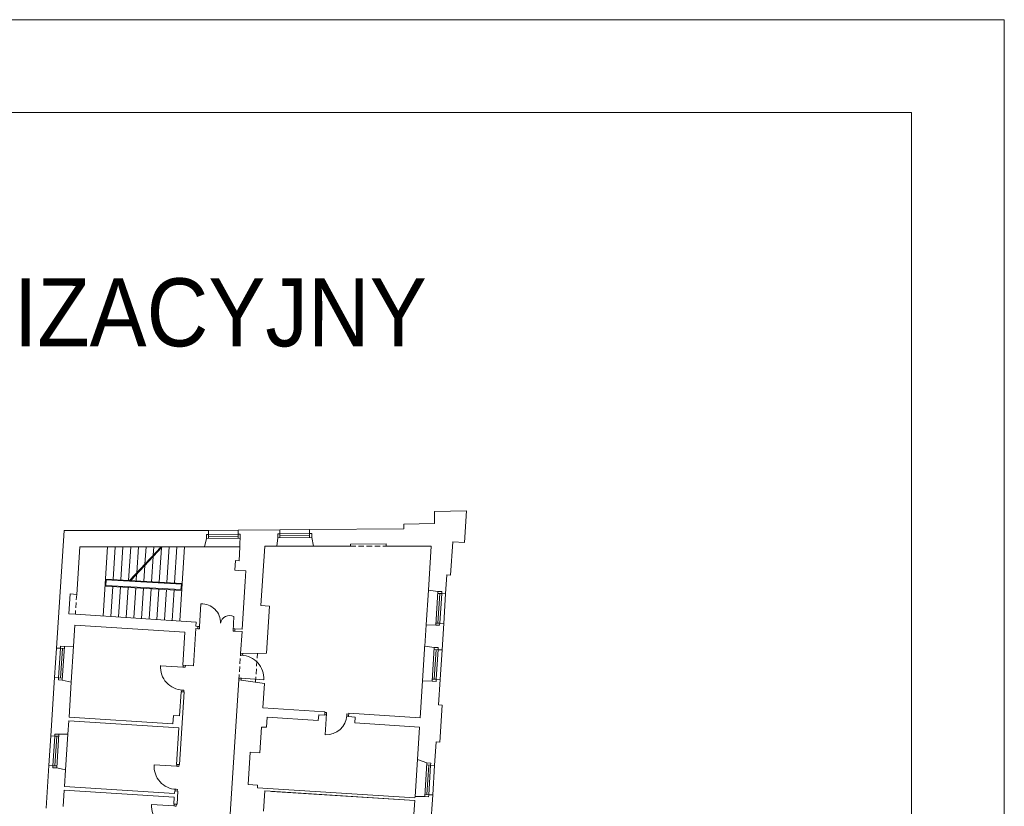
# Model space of a CAD drawing. Header units: centimetres. Extents: x 695802 to 711011, y 25963 to 44188.
# Tile 81 of 157: x 710732 to 710918, y 33213 to 33362. Entities that reach past the tile are written whole.
import ezdxf

# ---------------------------------------------------------------- set-up
doc = ezdxf.new("R2010")
doc.units = ezdxf.units.CM
doc.linetypes.add('DASHED', pattern=[19.05, 12.7, -6.35])
for name, color, linetype, lineweight in [('Drzwi i okna', 51, 'Continuous', 9), ('Opis', 102, 'Continuous', 9), ('Przekrojowa', 253, 'Continuous', 25), ('Ramka', 255, 'Continuous', 9), ('Widokowa', 140, 'Continuous', 9)]:
    doc.layers.add(name, color=color, linetype=linetype, lineweight=lineweight)
doc.layers.add('Obrys powierzchni', color=50, linetype='Continuous', lineweight=9, plot=False)
doc.styles.add('ARIELCE', font='arial.ttf', dxfattribs={"width": 0.9})

# ---------------------------------------------------------------- blocks, each defined once
blk = doc.blocks.new('zw$2918')
at = {"layer": 'Drzwi i okna', "color": 0, "lineweight": 0}
for p, q in [((3569.7, -430.1), (3574.6, -344.7)), ((3695.7, -447.3), (3698.8, -392.9)), ((3569.1, -439.1), (3562.6, -438.7)), ((3569.7, -430.1), (3563.1, -429.7)), ((3569.7, -430.1), (3569.1, -439.1)), ((3696.2, -438.3), (3695.7, -447.3)), ((3696.2, -438.3), (3702.8, -438.7)), ((3695.7, -447.3), (3702.3, -447.7)), ((3723.9, -538.3), (3724.4, -531.7)), ((3732.9, -538.9), (3723.9, -538.3)), ((3731.9, -538.8), (3732.4, -531.6)), ((3731.9, -538.8), (3731.9, -538.8)), ((3507.5, -583.5), (3422.1, -578)), ((3506.5, -583.4), (3515.4, -584)), ((3507.9, -576.5), (3507.5, -583.5)), ((3515.4, -584), (3515.9, -576.8)), ((3718.3, -625), (3717.9, -631.5)), ((3727.3, -625.6), (3718.3, -625)), ((3725.9, -632.7), (3726.3, -625.6)), ((3726.3, -625.6), (3811.7, -631)), ((3500.9, -670.1), (3509.9, -670.7)), ((3501.9, -670.2), (3501.5, -676.2)), ((3509.9, -670.7), (3509.5, -676.4)), ((4042.2, -762.9), (4048.6, -763.3)), ((4049.1, -755.3), (4042.6, -754.9)), ((4048.9, -758.8), (4044, -838.7)), ((4048.6, -764.3), (4049.1, -755.3)), ((4125.3, -769), (4125.9, -760)), ((4125.4, -768), (4132, -768.4)), ((4125.9, -760), (4132.5, -760.4)), ((3483.3, -957.6), (3398, -952.1)), ((3482.3, -957.6), (3491.3, -958.1)), ((3483.8, -950.6), (3483.3, -957.6)), ((3491.3, -958.1), (3491.8, -950.9)), ((3476.7, -1044.3), (3485.7, -1044.9)), ((3477.7, -1044.3), (3477.3, -1050.3)), ((3485.7, -1044.9), (3485.3, -1050.6)), ((3473.5, -1107.4), (3388.1, -1101.9)), ((3472.5, -1107.3), (3481.4, -1107.9)), ((3473.9, -1100.4), (3473.5, -1107.4)), ((3481.4, -1107.9), (3481.9, -1100.7))]:
    blk.add_line(p, q, dxfattribs=at)
at = {"layer": 'Drzwi i okna', "color": 0, "lineweight": 0, "ltscale": 1.6}
for centre, radius, start, end in [((3576.9, -416.8), 72.1, 359.2141, 91.852), ((3682.4, -422.3), 33.7, 60.7354, 172.2871), ((3725.1, -625.3), 86.7, 356.2036, 87.8142), ((3508.7, -583.7), 86.7, 176.193, 267.8036), ((3484.5, -957.9), 86.7, 176.193, 267.8036), ((3474.7, -1107.6), 86.7, 176.193, 267.8036)]:
    blk.add_arc(centre, radius, start, end, dxfattribs=at)
at = {"layer": 'Drzwi i okna', "color": 0, "lineweight": 0}
for centre, radius, start, end in [((3505.8, -661.7), 78.2, 84.6681, 87.9667), ((4047.9, -761), 77.8, 267.1102, 356.4843), ((4126.8, -764.7), 78.2, 174.843, 178.1416), ((3481.7, -1035.8), 78.2, 84.6681, 87.9667), ((3471.9, -1185.6), 78.2, 84.6681, 87.9667)]:
    blk.add_arc(centre, radius, start, end, dxfattribs=at)
at = {"layer": 'Przekrojowa', "color": 0, "lineweight": 0, "ltscale": 1.6}
for p, q in [((4577.8, 6.7), (4456.8, 3.7)), ((4456.8, 3.7), (4456.8, -41.3)), ((4570.1, -113.3), (4577.8, 6.7)), ((3029.2, -511.4), (3057.8, -68.3)), ((3057.8, -68.3), (3602.8, -67.7)), ((3872.8, -65.6), (3714.8, -66.8)), ((4340.8, -62.1), (3984.8, -64.7)), ((4456.8, -41.3), (4340.8, -44.1)), ((4340.8, -44.1), (4340.8, -62.1)), ((3587.4, -129.3), (3595.3, -97.5)), ((3861.6, -127.2), (3865.2, -95.4)), ((3999.3, -127.1), (3993.3, -94.3)), ((4517.1, -236.2), (4525.2, -110.4)), ((4525.2, -110.4), (4570.1, -113.3)), ((3105.4, -308.9), (3116.9, -130)), ((3116.9, -130), (3587.4, -129.3)), ((3718.4, -181.8), (3721.8, -129.5)), ((3801.1, -351.3), (3815.6, -127.2)), ((3815.6, -127.2), (3861.6, -127.2)), ((4139.3, -127), (3999.3, -127.1)), ((4139.3, -118.9), (4274.3, -118.8)), ((4139.3, -127), (4139.3, -118.9)), ((4274.3, -126.9), (4274.3, -118.8)), ((4443.9, -126.8), (4274.3, -126.9)), ((4433.2, -292.7), (4443.9, -126.8)), ((3703, -217.9), (3705.4, -181)), ((3718.4, -181.8), (3705.4, -181)), ((3716, -218.7), (3703, -217.9)), ((3744.4, -220.6), (3716, -218.7)), ((3744.4, -220.6), (3741.8, -260.9)), ((4498.5, -307.1), (4503.1, -235.3)), ((4503.1, -235.3), (4517.1, -236.2)), ((3741.8, -260.9), (3730.3, -440.5)), ((4433.2, -292.7), (4469.3, -297.5)), ((3080.4, -307.2), (3075.6, -382.1)), ((3105.4, -308.9), (3080.4, -307.2)), ((3833.1, -353.4), (3801.1, -351.3)), ((3821.6, -530.6), (3833.1, -353.4)), ((3100.5, -383.7), (3075.6, -382.1)), ((3556.6, -413.2), (3100.5, -383.7)), ((3099, -424.8), (3093.8, -504.8)), ((3514.1, -451.6), (3099, -424.8)), ((3555, -438.2), (3546, -578.9)), ((3555, -438.2), (3562.6, -438.7)), ((3555.6, -429.2), (3556.6, -413.2)), ((3555.6, -429.2), (3563.1, -429.7)), ((3562.6, -438.7), (3563.1, -429.7)), ((3702.3, -447.7), (3702.8, -438.7)), ((3730.3, -440.5), (3702.8, -438.7)), ((4424.8, -424.2), (4419.6, -504.3)), ((4424.8, -424), (4461.1, -424.7)), ((4484.8, -518.7), (4491.3, -418.9)), ((3506, -576.3), (3514.1, -451.6)), ((3729.7, -449.5), (3702.3, -447.7)), ((3724.4, -531.7), (3729.7, -449.5)), ((3093.8, -504.8), (3059.4, -505.5)), ((4419.6, -504.3), (4455.6, -509)), ((3724.4, -531.7), (3821.6, -530.6)), ((3506, -576.3), (3546, -578.9)), ((3022, -623.1), (3007.9, -842.7)), ((3682.7, -1177.4), (3717.9, -631.5)), ((3717.9, -631.5), (3814.2, -645.2)), ((4477.6, -630.5), (4471.4, -726.3)), ((3085.1, -640), (3051.2, -632.8)), ((3076.5, -772.1), (3085.1, -640)), ((3808.4, -736.6), (3814.2, -645.2)), ((4411.1, -635.7), (4402.1, -774.6)), ((4411.1, -635.5), (4447.4, -636.3)), ((3493.7, -766.9), (3499.6, -676.1)), ((3511.6, -676.9), (3493.9, -951.3)), ((3499.6, -676.1), (3511.6, -676.9)), ((4042.9, -751.6), (3808.4, -736.6)), ((4471.4, -726.3), (4485.4, -727.2)), ((4485.4, -727.2), (4476.4, -866.3)), ((3468.7, -797.4), (3076.5, -772.1)), ((3468.7, -797.4), (3470.8, -765.5)), ((3470.8, -765.5), (3493.7, -766.9)), ((3824.1, -772.7), (3821.6, -810.6)), ((3824.1, -772.7), (4017.7, -785.1)), ((4019.1, -763.1), (4017.7, -785.1)), ((4042, -764.6), (4019.1, -763.1)), ((4042, -764.6), (4042.9, -751.6)), ((4131.9, -770.3), (4132.7, -757.4)), ((4156.8, -771.9), (4131.9, -770.3)), ((4156.8, -771.9), (4131.9, -770.3)), ((4402.1, -774.6), (4132.7, -757.4)), ((4156.8, -771.9), (4155.4, -793.9)), ((3075.6, -786), (3072.4, -836.1)), ((3490.8, -812.8), (3075.6, -786)), ((3481.9, -950.6), (3490.8, -812.8)), ((3802.7, -809.4), (3796.4, -907.2)), ((3821.6, -810.6), (3802.7, -809.4)), ((4155.4, -793.9), (4399.9, -809.5)), ((4392, -931.6), (4399.9, -809.5)), ((3072.4, -836.1), (3038.1, -836.8)), ((4456.7, -954.2), (4462.5, -865.4)), ((4462.5, -865.4), (4476.4, -866.3)), ((3760.4, -904.9), (3752.6, -1026.6)), ((3796.4, -907.2), (3760.4, -904.9)), ((3000.7, -954.5), (2990.2, -1116.1)), ((3063.7, -971.3), (3029.9, -964.1)), ((3481.9, -950.6), (3493.9, -951.3)), ((4392, -931.6), (4427.5, -944.6)), ((3063.7, -971.3), (3059.7, -1033.5)), ((3474.8, -1060.3), (3059.7, -1033.5)), ((3788.5, -1028.9), (3752.6, -1026.6)), ((3788.5, -1028.9), (3787.9, -1038.9)), ((3787.9, -1038.9), (4382.6, -1077)), ((3058.8, -1047.5), (3054.8, -1109.5)), ((3473.9, -1074.3), (3058.8, -1047.5)), ((3472.2, -1100.2), (3473.9, -1074.3)), ((3475.5, -1050.3), (3474.8, -1060.3)), ((3475.5, -1050.3), (3487.4, -1051.1)), ((3487.4, -1051.1), (3484.2, -1101)), ((3811.2, -1127.4), (3816.2, -1050.6)), ((3816.2, -1050.6), (4382, -1087.1)), ((3816.2, -1050.6), (4382, -1087.1)), ((3841.1, -1052.2), (4382, -1087.1)), ((3841.1, -1052.2), (4382, -1087.1)), ((4382.6, -1077), (4383, -1071.3)), ((4383, -1071.1), (4419.3, -1071.8)), ((4441.1, -1196.7), (4449.5, -1066)), ((3472.2, -1100.2), (3484.2, -1101)), ((4376.4, -1174.1), (4382, -1087.1))]:
    blk.add_line(p, q, dxfattribs=at)
at = {"layer": 'Przekrojowa', "color": 0, "lineweight": 0}
for p, q in [((3603, -82.6), (3602.8, -67.7)), ((3602.8, -67.7), (3603, -82.6)), ((3714.9, -81.8), (3714.8, -66.8)), ((3714.8, -66.8), (3714.9, -81.8)), ((3872.9, -80.6), (3872.8, -65.6)), ((3872.8, -65.6), (3872.9, -80.6)), ((3984.9, -79.7), (3984.8, -64.7)), ((3984.8, -64.7), (3984.9, -79.7)), ((3595.2, -82.7), (3603, -82.6)), ((3595.3, -97.5), (3595.2, -82.7)), ((3722.7, -81.7), (3714.9, -81.8)), ((3721.8, -129.6), (3722.7, -81.7)), ((3865.2, -95.4), (3865.1, -80.6)), ((3865.1, -80.6), (3872.9, -80.6)), ((3992.7, -79.7), (3984.9, -79.7)), ((3992.8, -94.5), (3992.7, -79.7)), ((4469.3, -297.5), (4484.1, -298.4)), ((4484.1, -298.4), (4483.6, -306.2)), ((4483.6, -306.2), (4498.5, -307.1)), ((4498.5, -307.1), (4483.6, -306.2)), ((4461.1, -424.7), (4475.8, -425.7)), ((4475.8, -425.7), (4476.3, -417.9)), ((4476.3, -417.9), (4491.3, -418.9)), ((4491.3, -418.9), (4476.3, -417.9)), ((3044.2, -512.3), (3029.2, -511.4)), ((3029.2, -511.4), (3044.2, -512.3)), ((3044.7, -504.6), (3044.2, -512.3)), ((3059.4, -505.5), (3044.7, -504.6)), ((4455.6, -509), (4470.4, -510)), ((4470.4, -510), (4469.9, -517.7)), ((4469.9, -517.7), (4484.8, -518.7)), ((4484.8, -518.7), (4469.9, -517.7)), ((3037, -624.1), (3022, -623.1)), ((3022, -623.1), (3037, -624.1)), ((3036.5, -631.9), (3037, -624.1)), ((3051.2, -632.8), (3036.5, -631.9)), ((4462.2, -637.3), (4462.7, -629.5)), ((4462.7, -629.5), (4477.6, -630.5)), ((4477.6, -630.5), (4462.7, -629.5)), ((4447.4, -636.3), (4462.2, -637.3)), ((3022.8, -843.6), (3007.9, -842.7)), ((3007.9, -842.7), (3022.8, -843.6)), ((3023.3, -835.9), (3022.8, -843.6)), ((3038.1, -836.8), (3023.3, -835.9)), ((3015.6, -955.4), (3000.7, -954.5)), ((3000.7, -954.5), (3015.6, -955.4)), ((3015.1, -963.2), (3015.6, -955.4)), ((3029.9, -964.1), (3015.1, -963.2)), ((4427.5, -944.6), (4442.3, -945.5)), ((4442.3, -945.5), (4441.8, -953.3)), ((4441.8, -953.3), (4456.7, -954.2)), ((4456.7, -954.2), (4441.8, -953.3)), ((4419.3, -1071.8), (4434.1, -1072.8)), ((4434.1, -1072.8), (4434.6, -1065)), ((4434.6, -1065), (4449.5, -1066)), ((4449.5, -1066), (4434.6, -1065))]:
    blk.add_line(p, q, dxfattribs=at)
at = {"layer": 'Widokowa', "color": 0, "lineweight": 0, "ltscale": 1.6}
for p, q in [((3602.8, -67.7), (3714.8, -66.8)), ((3872.8, -65.6), (3984.8, -64.7)), ((3205.3, -390.5), (3222.1, -129.8)), ((3243.2, -253), (3251.2, -129.8)), ((3272.2, -254.6), (3280.2, -129.7)), ((3301.2, -256.2), (3309.3, -129.7)), ((3305.2, -256.4), (3424.3, -129.5)), ((3309.4, -256.6), (3428.7, -129.5)), ((3332, -227.8), (3338.4, -129.7)), ((3363.2, -194.6), (3367.4, -129.6)), ((3394.5, -161.3), (3396.5, -129.6)), ((3417, -262.6), (3425.3, -133.1)), ((3445.9, -264.2), (3454.6, -129.5)), ((3474.9, -265.8), (3483.7, -129.5)), ((3494.8, -407.3), (3512.8, -129.4)), ((3587.4, -129.3), (3721.9, -129.2)), ((3861.6, -127.2), (3999.3, -127.1)), ((3861.6, -127.2), (3999.3, -127.1)), ((3388, -261), (3394.1, -166.3)), ((3359.1, -259.4), (3362.9, -199.6)), ((3214.3, -251.4), (3503.9, -267.4)), ((3215.8, -274.9), (3217.1, -254.5)), ((3217.1, -254.5), (3500.7, -270.2)), ((3330.1, -257.8), (3331.7, -232.8)), ((3212.6, -277.7), (3502.1, -293.8)), ((3215.8, -274.9), (3499.3, -290.6)), ((3234.2, -392.4), (3241.5, -279.4)), ((3263.2, -394.2), (3270.5, -281)), ((3292.1, -396.1), (3299.5, -282.6)), ((3321.1, -398), (3328.4, -284.2)), ((3350, -399.9), (3357.4, -285.8)), ((3378.9, -401.7), (3386.3, -287.4)), ((3407.9, -403.6), (3415.3, -289)), ((3436.8, -405.5), (3444.2, -290.6)), ((3465.8, -407.3), (3473.2, -292.2)), ((3499.3, -290.6), (3500.7, -270.2)), ((4424.8, -424.2), (4433.2, -292.7)), ((4491.3, -418.9), (4498.5, -307.1)), ((3029.2, -511.4), (3022, -623.1)), ((3093.8, -504.8), (3085.1, -640)), ((4411.1, -635.7), (4420.1, -496)), ((4477.6, -630.5), (4484.8, -518.7)), ((3007.9, -842.7), (3000.7, -954.5)), ((3072.4, -836.1), (3063.7, -971.3)), ((4383, -1071.3), (4392, -931.6)), ((4449.5, -1066), (4456.7, -954.2))]:
    blk.add_line(p, q, dxfattribs=at)
at = {"layer": 'Widokowa', "color": 0, "lineweight": 0}
for p, q in [((3722.4, -96.5), (3595.3, -97.5)), ((3715.2, -81.8), (3603, -82.6)), ((3603, -82.6), (3603.1, -97.4)), ((3715, -89.2), (3603, -90)), ((3714.9, -81.8), (3715.1, -96.6)), ((3992.8, -94.5), (3865.2, -95.4)), ((3985.1, -79.7), (3872.9, -80.6)), ((3872.9, -80.6), (3873, -95.4)), ((3985, -87.1), (3873, -88)), ((3984.9, -79.7), (3985, -94.5)), ((4469.3, -297.5), (4461.1, -424.7)), ((4483.6, -306.2), (4468.8, -305.2)), ((4476.2, -305.7), (4469, -417.5)), ((4483.6, -305.9), (4476.3, -417.9)), ((4476.3, -417.9), (4461.6, -417)), ((3036.9, -624.3), (3044.2, -512.3)), ((3044.2, -512.3), (3058.9, -513.3)), ((3044.3, -624.6), (3051.6, -512.8)), ((3051.2, -632.8), (3059.4, -505.5)), ((4455.6, -509), (4447.4, -636.3)), ((4469.9, -517.7), (4455.1, -516.8)), ((4462.5, -517.3), (4455.3, -629)), ((4469.9, -517.5), (4462.7, -629.5)), ((3037, -624.1), (3051.7, -625.1)), ((4462.7, -629.5), (4447.9, -628.5)), ((3015.6, -955.6), (3022.8, -843.6)), ((3022.8, -843.6), (3037.6, -844.6)), ((3023, -955.9), (3030.2, -844.1)), ((3029.9, -964.1), (3038.1, -836.8)), ((3015.6, -955.4), (3030.4, -956.4)), ((4427.5, -944.6), (4419.3, -1071.8)), ((4441.8, -953.3), (4427, -952.3)), ((4434.4, -952.8), (4427.2, -1064.6)), ((4441.8, -953.1), (4434.6, -1065)), ((4434.6, -1065), (4419.8, -1064.1))]:
    blk.add_line(p, q, dxfattribs=at)
at = {"layer": 'Widokowa', "color": 0, "linetype": 'DASHED', "lineweight": 0, "ltscale": 1.6}
for p, q in [((4139.3, -127), (4274.3, -126.9)), ((3105.4, -308.9), (3100.5, -383.7)), ((3717.9, -631.5), (3724.4, -531.7)), ((3780.5, -640.4), (3787.6, -531))]:
    blk.add_line(p, q, dxfattribs=at)

msp = doc.modelspace()

# ---------------------------------------------------------------- linework, layer by layer
at = {"layer": 'Obrys powierzchni', "ltscale": 1.6}
for points in [[(708818.13, 33361.64), (710918.13, 33361.64), (710918.13, 31876.64), (708818.13, 31876.64)], [(708835.63, 33344.14), (710900.63, 33344.14), (710900.63, 31894.14), (708835.63, 31894.14)]]:
    msp.add_lwpolyline(points, close=True, dxfattribs=at)

# ---------------------------------------------------------------- block references
at = {"layer": 'Ramka', "xscale": 0.05, "yscale": 0.05, "zscale": 0.05}
msp.add_blockref('zw$2918', (710587.75, 33268.66), dxfattribs=at)

# ---------------------------------------------------------------- texts
at = {"layer": 'Opis', "insert": (710595.75, 33312.9), "char_height": 14, "width": 724.063, "attachment_point": 1, "rotation": 359.981, "style": 'ARIELCE'}
msp.add_mtext('\\pxsm1,ql;{\\fArial|b0|i0|c238|p34;\\H0.916668x;SCHEMAT LOKALIZACYJNY}', dxfattribs=at)

doc.saveas('drawing.dxf')
